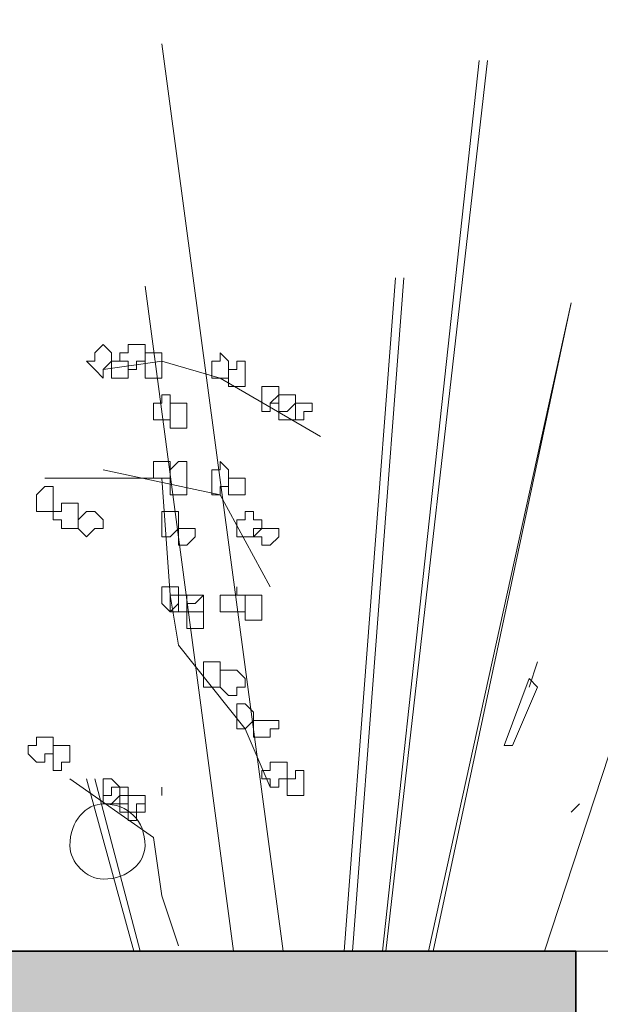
# Model space of a CAD drawing. Header units: millimetres. Extents: x 16698 to 93787, y -21104 to 39413.
# Tile 142 of 256: x 26263 to 26274, y 9752 to 9772. Entities that reach past the tile are written whole.
import ezdxf

# ---------------------------------------------------------------- set-up
doc = ezdxf.new("R2010")
doc.units = ezdxf.units.MM
doc.linetypes.add('HIDDEN', pattern=[9.525, 6.35, -3.175])
for name, color, linetype, lineweight in [('!MODUS_HATCH_ŚCIANA', 254, 'Continuous', 9), ('!MODUS_OPIS', 3, 'Continuous', 13), ('__MODUS_ŚCIANY', 2, 'Continuous', 35), ('_MODUS - zielen', 66, 'Continuous', 9), ('Widok', 1, 'Continuous', 15)]:
    doc.layers.add(name, color=color, linetype=linetype, lineweight=lineweight)

msp = doc.modelspace()

# ---------------------------------------------------------------- hatches: boundary and pattern name
at = {"layer": '!MODUS_HATCH_ŚCIANA', "ltscale": 2}
h = msp.add_hatch(color=256, dxfattribs=at)
h.dxf.hatch_style = 1
h.paths.add_polyline_path([(25800.60707, 9824.23322), (25809.60707, 9824.23322), (25809.60707, 9832.23322), (25737.56249, 9832.23322), (25737.56249, 9824.23322), (25769.10707, 9824.23322), (25769.10707, 9747.23322), (26273.60707, 9742.23322), (26273.60707, 9753.23322), (25800.60707, 9753.23322)], flags=17)

# ---------------------------------------------------------------- linework, layer by layer
at = {"layer": '!MODUS_OPIS', "linetype": 'HIDDEN', "ltscale": 2}
msp.add_lwpolyline([(25769.10707, 9753.23322), (26411.13392, 9753.23322)], dxfattribs=at)
at = {"layer": '__MODUS_ŚCIANY'}
msp.add_lwpolyline([(25769.10707, 9747.23322), (25769.10707, 9824.23322), (25737.56249, 9824.23322), (25737.56249, 9832.23322), (25809.60707, 9832.23322), (25809.60707, 9824.23322), (25800.60707, 9824.23322), (25800.60707, 9753.23322), (26273.60707, 9753.23322), (26273.60707, 9742.23322)], dxfattribs=at)
at = {"layer": '_MODUS - zielen', "transparency": 33554687}
for points in [[(26265.40579, 9771.20666), (26267.80921, 9753.23322)], [(26265.40579, 9771.20666), (26267.80921, 9753.23322)], [(26271.6934, 9770.87574), (26269.77792, 9753.23322)], [(26271.85886, 9770.87574), (26269.84257, 9753.23322)], [(26270.03876, 9766.57369), (26269.0197, 9753.23322)], [(26270.20423, 9766.57369), (26269.18516, 9753.23322)], [(26265.07486, 9766.40822), (26266.82538, 9753.23322)], [(26265.07486, 9766.40822), (26266.82538, 9753.23322)], [(26273.5135, 9766.0773), (26270.68962, 9753.23322)], [(26273.5135, 9766.0773), (26270.78071, 9753.23322)], [(26264.24754, 9764.75359), (26265.40579, 9764.91905), (26266.56403, 9764.58813), (26268.54959, 9763.42988)], [(26276.82277, 9764.91905), (26272.98563, 9753.23322)], [(26276.82277, 9764.91905), (26272.98563, 9753.23322)], [(26263.0893, 9762.60256), (26265.40579, 9762.60256), (26265.57125, 9760.28608), (26265.73671, 9759.2933), (26267.06042, 9757.63866), (26267.55681, 9756.48042)], [(26264.24754, 9762.76803), (26266.56403, 9762.27164), (26267.55681, 9760.45154)], [(26272.85164, 9758.96237), (26272.68618, 9758.46598), (26272.68618, 9758.46598)], [(26272.85164, 9758.46598), (26272.68618, 9758.63144), (26272.18979, 9757.30773), (26272.35525, 9757.30773)], [(26272.85164, 9758.46598), (26272.35525, 9757.30773), (26272.35525, 9757.30773)], [(26263.58569, 9756.64588), (26265.24032, 9755.48764), (26265.40579, 9754.32939), (26265.73671, 9753.33661)], [(26263.91662, 9756.64588), (26264.85103, 9753.23322)], [(26264.97587, 9753.23322), (26264.08208, 9756.64588)], [(26265.40579, 9756.31495), (26265.40579, 9756.48042), (26265.40579, 9756.48042)], [(26273.5135, 9755.98403), (26273.67896, 9756.14949), (26273.67896, 9756.14949)], [(26273.5135, 9755.98403), (26273.67896, 9756.14949), (26273.67896, 9756.14949)], [(26273.5135, 9755.98403), (26273.67896, 9756.14949), (26273.67896, 9756.14949)], [(26273.5135, 9755.98403), (26273.67896, 9756.14949), (26273.67896, 9756.14949)]]:
    msp.add_lwpolyline(points, dxfattribs=at)
for points in [[(26264.24754, 9765.24998), (26264.41301, 9765.08452), (26264.41301, 9764.91905), (26264.41301, 9764.91905), (26264.24754, 9764.75359), (26264.24754, 9764.75359), (26264.24754, 9764.58813), (26264.08208, 9764.75359), (26263.91662, 9764.91905), (26263.91662, 9764.91905), (26264.08208, 9764.91905), (26264.08208, 9765.08452)], [(26264.9094, 9765.24998), (26265.07486, 9765.24998), (26265.07486, 9765.08452), (26265.07486, 9764.91905), (26265.07486, 9764.91905), (26264.9094, 9764.91905), (26264.9094, 9764.75359), (26264.74393, 9764.75359), (26264.74393, 9764.75359), (26264.74393, 9764.91905), (26264.57847, 9764.91905), (26264.57847, 9764.91905), (26264.57847, 9765.08452), (26264.74393, 9765.08452), (26264.74393, 9765.24998), (26264.74393, 9765.24998)], [(26264.9094, 9765.24998), (26265.07486, 9765.24998), (26265.07486, 9765.08452), (26265.07486, 9764.91905), (26265.07486, 9764.91905), (26264.9094, 9764.91905), (26264.9094, 9764.75359), (26264.74393, 9764.75359), (26264.74393, 9764.75359), (26264.74393, 9764.91905), (26264.57847, 9764.91905), (26264.57847, 9764.91905), (26264.57847, 9765.08452), (26264.74393, 9765.08452), (26264.74393, 9765.24998), (26264.74393, 9765.24998)], [(26265.24032, 9765.08452), (26265.40579, 9765.08452), (26265.40579, 9764.91905), (26265.40579, 9764.91905), (26265.40579, 9764.75359), (26265.40579, 9764.58813), (26265.24032, 9764.58813), (26265.24032, 9764.58813), (26265.07486, 9764.58813), (26265.07486, 9764.58813), (26265.07486, 9764.58813), (26265.07486, 9764.75359), (26265.07486, 9764.91905), (26265.07486, 9764.91905), (26265.07486, 9764.91905), (26265.07486, 9765.08452)], [(26265.24032, 9765.08452), (26265.40579, 9765.08452), (26265.40579, 9764.91905), (26265.40579, 9764.91905), (26265.40579, 9764.75359), (26265.40579, 9764.58813), (26265.24032, 9764.58813), (26265.24032, 9764.58813), (26265.07486, 9764.58813), (26265.07486, 9764.58813), (26265.07486, 9764.58813), (26265.07486, 9764.75359), (26265.07486, 9764.91905), (26265.07486, 9764.91905), (26265.07486, 9764.91905), (26265.07486, 9765.08452)], [(26266.56403, 9765.08452), (26266.72949, 9764.91905), (26266.72949, 9764.91905), (26266.72949, 9764.75359), (26266.72949, 9764.58813), (26266.56403, 9764.58813), (26266.56403, 9764.58813), (26266.56403, 9764.58813), (26266.39857, 9764.58813), (26266.39857, 9764.75359), (26266.39857, 9764.91905), (26266.39857, 9764.91905), (26266.56403, 9764.91905)], [(26264.74393, 9764.91905), (26264.74393, 9764.91905), (26264.74393, 9764.91905), (26264.74393, 9764.75359), (26264.74393, 9764.75359), (26264.74393, 9764.58813), (26264.74393, 9764.58813), (26264.57847, 9764.58813), (26264.41301, 9764.58813), (26264.41301, 9764.58813), (26264.41301, 9764.58813), (26264.41301, 9764.75359), (26264.41301, 9764.91905), (26264.41301, 9764.91905), (26264.41301, 9764.91905), (26264.57847, 9764.91905)], [(26267.06042, 9764.91905), (26267.06042, 9764.75359), (26267.06042, 9764.58813), (26267.06042, 9764.58813), (26267.06042, 9764.58813), (26267.06042, 9764.42266), (26266.89496, 9764.42266), (26266.89496, 9764.42266), (26266.72949, 9764.42266), (26266.72949, 9764.58813), (26266.72949, 9764.58813), (26266.72949, 9764.75359), (26266.89496, 9764.75359), (26266.89496, 9764.91905), (26266.89496, 9764.91905)], [(26267.72227, 9764.42266), (26267.72227, 9764.2572), (26267.72227, 9764.2572), (26267.72227, 9764.2572), (26267.72227, 9764.09174), (26267.72227, 9764.09174), (26267.72227, 9764.09174), (26267.55681, 9764.09174), (26267.55681, 9763.92627), (26267.39135, 9763.92627), (26267.39135, 9764.09174), (26267.39135, 9764.09174), (26267.39135, 9764.09174), (26267.39135, 9764.2572), (26267.39135, 9764.2572), (26267.39135, 9764.2572), (26267.39135, 9764.42266), (26267.55681, 9764.42266)], [(26265.57125, 9764.2572), (26265.57125, 9764.09174), (26265.57125, 9764.09174), (26265.57125, 9763.92627), (26265.57125, 9763.92627), (26265.57125, 9763.76081), (26265.40579, 9763.76081), (26265.40579, 9763.76081), (26265.40579, 9763.76081), (26265.24032, 9763.76081), (26265.24032, 9763.92627), (26265.24032, 9764.09174), (26265.24032, 9764.09174), (26265.40579, 9764.09174), (26265.40579, 9764.2572)], [(26267.88774, 9764.2572), (26268.0532, 9764.2572), (26268.0532, 9764.2572), (26268.0532, 9764.09174), (26268.0532, 9764.09174), (26267.88774, 9763.92627), (26267.72227, 9763.92627), (26267.72227, 9763.92627), (26267.72227, 9764.09174), (26267.55681, 9764.09174), (26267.55681, 9764.09174), (26267.72227, 9764.2572), (26267.72227, 9764.2572), (26267.72227, 9764.2572)], [(26268.0532, 9764.2572), (26268.0532, 9764.2572), (26268.0532, 9764.09174), (26268.0532, 9764.09174), (26268.0532, 9763.92627), (26268.0532, 9763.76081), (26267.88774, 9763.76081), (26267.72227, 9763.76081), (26267.72227, 9763.92627), (26267.72227, 9763.92627), (26267.72227, 9764.09174), (26267.72227, 9764.09174), (26267.72227, 9764.09174), (26267.72227, 9764.2572), (26267.88774, 9764.2572)], [(26265.90218, 9764.09174), (26265.90218, 9763.92627), (26265.90218, 9763.76081), (26265.90218, 9763.76081), (26265.90218, 9763.59535), (26265.73671, 9763.59535), (26265.57125, 9763.59535), (26265.57125, 9763.76081), (26265.57125, 9763.76081), (26265.57125, 9763.92627), (26265.57125, 9764.09174), (26265.73671, 9764.09174)], [(26268.21867, 9764.09174), (26268.21867, 9764.09174), (26268.38413, 9764.09174), (26268.38413, 9763.92627), (26268.21867, 9763.92627), (26268.21867, 9763.76081), (26268.21867, 9763.76081), (26268.0532, 9763.76081), (26268.0532, 9763.76081), (26268.0532, 9763.76081), (26268.0532, 9763.92627), (26268.0532, 9764.09174), (26268.0532, 9764.09174), (26268.0532, 9764.09174)], [(26265.57125, 9762.93349), (26265.57125, 9762.93349), (26265.57125, 9762.93349), (26265.57125, 9762.76803), (26265.57125, 9762.60256), (26265.57125, 9762.60256), (26265.57125, 9762.60256), (26265.40579, 9762.60256), (26265.40579, 9762.60256), (26265.24032, 9762.60256), (26265.24032, 9762.60256), (26265.24032, 9762.76803), (26265.24032, 9762.93349), (26265.40579, 9762.93349), (26265.40579, 9762.93349), (26265.40579, 9762.93349)], [(26265.90218, 9762.93349), (26265.90218, 9762.76803), (26265.90218, 9762.60256), (26265.90218, 9762.60256), (26265.90218, 9762.4371), (26265.90218, 9762.4371), (26265.90218, 9762.27164), (26265.73671, 9762.27164), (26265.57125, 9762.27164), (26265.57125, 9762.4371), (26265.57125, 9762.60256), (26265.57125, 9762.60256), (26265.57125, 9762.60256), (26265.57125, 9762.76803), (26265.73671, 9762.93349)], [(26266.56403, 9762.93349), (26266.72949, 9762.76803), (26266.72949, 9762.60256), (26266.72949, 9762.60256), (26266.72949, 9762.4371), (26266.56403, 9762.4371), (26266.56403, 9762.27164), (26266.56403, 9762.27164), (26266.39857, 9762.27164), (26266.39857, 9762.4371), (26266.39857, 9762.60256), (26266.39857, 9762.60256), (26266.39857, 9762.76803), (26266.56403, 9762.76803)], [(26267.06042, 9762.60256), (26267.06042, 9762.60256), (26267.06042, 9762.60256), (26267.06042, 9762.4371), (26267.06042, 9762.27164), (26267.06042, 9762.27164), (26267.06042, 9762.27164), (26266.89496, 9762.27164), (26266.89496, 9762.27164), (26266.72949, 9762.27164), (26266.72949, 9762.27164), (26266.72949, 9762.4371), (26266.72949, 9762.60256), (26266.89496, 9762.60256), (26266.89496, 9762.60256), (26266.89496, 9762.60256)], [(26263.25476, 9762.4371), (26263.25476, 9762.27164), (26263.25476, 9762.27164), (26263.25476, 9762.10617), (26263.25476, 9762.10617), (26263.25476, 9761.94071), (26263.0893, 9761.94071), (26262.92383, 9761.94071), (26262.92383, 9761.94071), (26262.92383, 9761.94071), (26262.92383, 9762.10617), (26262.92383, 9762.27164), (26262.92383, 9762.27164), (26262.92383, 9762.27164), (26263.0893, 9762.4371)], [(26263.58569, 9762.10617), (26263.75115, 9762.10617), (26263.75115, 9761.94071), (26263.75115, 9761.94071), (26263.75115, 9761.77525), (26263.75115, 9761.60978), (26263.58569, 9761.60978), (26263.58569, 9761.60978), (26263.42023, 9761.60978), (26263.42023, 9761.77525), (26263.25476, 9761.77525), (26263.25476, 9761.94071), (26263.42023, 9761.94071), (26263.42023, 9761.94071), (26263.42023, 9762.10617)], [(26264.08208, 9761.94071), (26264.24754, 9761.77525), (26264.24754, 9761.60978), (26264.08208, 9761.60978), (26264.08208, 9761.60978), (26263.91662, 9761.44432), (26263.91662, 9761.44432), (26263.75115, 9761.60978), (26263.75115, 9761.60978), (26263.75115, 9761.77525), (26263.91662, 9761.94071), (26263.91662, 9761.94071), (26263.91662, 9761.94071)], [(26265.57125, 9761.94071), (26265.73671, 9761.94071), (26265.73671, 9761.77525), (26265.73671, 9761.60978), (26265.73671, 9761.60978), (26265.57125, 9761.44432), (26265.57125, 9761.44432), (26265.40579, 9761.44432), (26265.40579, 9761.60978), (26265.40579, 9761.60978), (26265.40579, 9761.77525), (26265.40579, 9761.77525), (26265.40579, 9761.94071)], [(26267.22588, 9761.94071), (26267.22588, 9761.77525), (26267.39135, 9761.77525), (26267.39135, 9761.60978), (26267.39135, 9761.60978), (26267.22588, 9761.60978), (26267.22588, 9761.44432), (26267.06042, 9761.44432), (26267.06042, 9761.44432), (26267.06042, 9761.44432), (26267.06042, 9761.44432), (26266.89496, 9761.44432), (26266.89496, 9761.60978), (26266.89496, 9761.60978), (26266.89496, 9761.77525), (26267.06042, 9761.77525), (26267.06042, 9761.94071), (26267.06042, 9761.94071)], [(26265.90218, 9761.60978), (26266.06764, 9761.60978), (26266.06764, 9761.60978), (26266.06764, 9761.44432), (26266.06764, 9761.44432), (26265.90218, 9761.27886), (26265.90218, 9761.27886), (26265.73671, 9761.27886), (26265.73671, 9761.44432), (26265.73671, 9761.44432), (26265.73671, 9761.60978), (26265.73671, 9761.60978)], [(26267.55681, 9761.60978), (26267.72227, 9761.60978), (26267.72227, 9761.60978), (26267.72227, 9761.44432), (26267.72227, 9761.44432), (26267.55681, 9761.27886), (26267.39135, 9761.27886), (26267.39135, 9761.27886), (26267.39135, 9761.44432), (26267.22588, 9761.44432), (26267.22588, 9761.44432), (26267.39135, 9761.60978), (26267.39135, 9761.60978), (26267.39135, 9761.60978)], [(26265.73671, 9760.45154), (26265.73671, 9760.45154), (26265.73671, 9760.28608), (26265.90218, 9760.28608), (26265.73671, 9760.28608), (26265.73671, 9760.12061), (26265.57125, 9759.95515), (26265.57125, 9759.95515), (26265.40579, 9760.12061), (26265.40579, 9760.28608), (26265.40579, 9760.28608), (26265.40579, 9760.45154), (26265.57125, 9760.45154), (26265.57125, 9760.45154), (26265.57125, 9760.45154)], [(26266.89496, 9760.28608), (26267.06042, 9760.28608), (26267.06042, 9760.28608), (26267.06042, 9760.12061), (26267.06042, 9759.95515), (26266.89496, 9759.95515), (26266.89496, 9759.95515), (26266.89496, 9759.95515), (26266.72949, 9759.95515), (26266.72949, 9759.95515), (26266.56403, 9759.95515), (26266.56403, 9760.12061), (26266.56403, 9760.28608), (26266.72949, 9760.28608), (26266.72949, 9760.28608), (26266.89496, 9760.28608), (26266.89496, 9760.45154), (26266.89496, 9760.45154)], [(26265.90218, 9760.28608), (26265.90218, 9760.28608), (26265.90218, 9760.12061), (26265.90218, 9759.95515), (26265.90218, 9759.95515), (26265.90218, 9759.95515), (26265.73671, 9759.95515), (26265.57125, 9759.95515), (26265.57125, 9759.95515), (26265.57125, 9759.95515), (26265.57125, 9760.12061), (26265.57125, 9760.28608), (26265.57125, 9760.28608), (26265.57125, 9760.28608), (26265.73671, 9760.28608)], [(26265.90218, 9760.28608), (26265.90218, 9760.28608), (26265.90218, 9760.12061), (26265.90218, 9759.95515), (26265.90218, 9759.95515), (26265.90218, 9759.95515), (26265.73671, 9759.95515), (26265.57125, 9759.95515), (26265.57125, 9759.95515), (26265.57125, 9759.95515), (26265.57125, 9760.12061), (26265.57125, 9760.28608), (26265.57125, 9760.28608), (26265.57125, 9760.28608), (26265.73671, 9760.28608)], [(26266.06764, 9760.28608), (26266.2331, 9760.28608), (26266.2331, 9760.28608), (26266.2331, 9760.12061), (26266.2331, 9759.95515), (26266.06764, 9759.95515), (26265.90218, 9759.95515), (26265.90218, 9759.95515), (26265.73671, 9759.95515), (26265.73671, 9760.12061), (26265.73671, 9760.28608), (26265.90218, 9760.28608), (26265.90218, 9760.28608), (26265.90218, 9760.28608)], [(26266.2331, 9760.12061), (26266.2331, 9760.12061), (26266.2331, 9759.95515), (26266.2331, 9759.95515), (26266.2331, 9759.78969), (26266.2331, 9759.78969), (26266.2331, 9759.62422), (26266.06764, 9759.62422), (26265.90218, 9759.62422), (26265.90218, 9759.78969), (26265.90218, 9759.78969), (26265.90218, 9759.95515), (26265.90218, 9759.95515), (26265.90218, 9759.95515), (26265.90218, 9760.12061), (26266.06764, 9760.12061), (26266.2331, 9760.28608)], [(26266.2331, 9760.12061), (26266.2331, 9760.12061), (26266.2331, 9759.95515), (26266.2331, 9759.95515), (26266.2331, 9759.78969), (26266.2331, 9759.78969), (26266.2331, 9759.62422), (26266.06764, 9759.62422), (26265.90218, 9759.62422), (26265.90218, 9759.78969), (26265.90218, 9759.78969), (26265.90218, 9759.95515), (26265.90218, 9759.95515), (26265.90218, 9759.95515), (26265.90218, 9760.12061), (26266.06764, 9760.12061), (26266.2331, 9760.28608)], [(26267.39135, 9760.28608), (26267.39135, 9760.12061), (26267.39135, 9759.95515), (26267.39135, 9759.95515), (26267.39135, 9759.78969), (26267.22588, 9759.78969), (26267.06042, 9759.78969), (26267.06042, 9759.78969), (26267.06042, 9759.95515), (26267.06042, 9759.95515), (26267.06042, 9760.12061), (26267.06042, 9760.28608), (26267.22588, 9760.28608)], [(26266.56403, 9758.96237), (26266.56403, 9758.96237), (26266.56403, 9758.79691), (26266.56403, 9758.79691), (26266.56403, 9758.63144), (26266.56403, 9758.46598), (26266.39857, 9758.46598), (26266.2331, 9758.46598), (26266.2331, 9758.63144), (26266.2331, 9758.63144), (26266.2331, 9758.79691), (26266.2331, 9758.79691), (26266.2331, 9758.79691), (26266.2331, 9758.96237), (26266.39857, 9758.96237)], [(26266.89496, 9758.79691), (26267.06042, 9758.63144), (26267.06042, 9758.46598), (26266.89496, 9758.46598), (26266.89496, 9758.46598), (26266.89496, 9758.30051), (26266.72949, 9758.30051), (26266.56403, 9758.46598), (26266.56403, 9758.46598), (26266.56403, 9758.63144), (26266.56403, 9758.79691), (26266.72949, 9758.79691)], [(26267.06042, 9758.13505), (26267.22588, 9757.96959), (26267.22588, 9757.80412), (26267.22588, 9757.80412), (26267.06042, 9757.63866), (26267.06042, 9757.63866), (26266.89496, 9757.63866), (26266.89496, 9757.80412), (26266.89496, 9757.80412), (26266.89496, 9757.96959), (26266.89496, 9758.13505)], [(26267.55681, 9757.80412), (26267.55681, 9757.80412), (26267.72227, 9757.80412), (26267.72227, 9757.63866), (26267.55681, 9757.63866), (26267.55681, 9757.63866), (26267.55681, 9757.4732), (26267.39135, 9757.4732), (26267.39135, 9757.4732), (26267.22588, 9757.4732), (26267.22588, 9757.63866), (26267.22588, 9757.63866), (26267.22588, 9757.80412), (26267.22588, 9757.80412), (26267.39135, 9757.80412), (26267.39135, 9757.80412)], [(26263.0893, 9757.4732), (26263.25476, 9757.4732), (26263.25476, 9757.30773), (26263.25476, 9757.30773), (26263.25476, 9757.14227), (26263.0893, 9757.14227), (26263.0893, 9756.97681), (26262.92383, 9756.97681), (26262.92383, 9756.97681), (26262.75837, 9757.14227), (26262.75837, 9757.30773), (26262.75837, 9757.30773), (26262.92383, 9757.30773), (26262.92383, 9757.4732), (26262.92383, 9757.4732)], [(26263.42023, 9757.30773), (26263.58569, 9757.30773), (26263.58569, 9757.14227), (26263.58569, 9756.97681), (26263.58569, 9756.97681), (26263.42023, 9756.97681), (26263.42023, 9756.81134), (26263.25476, 9756.81134), (26263.25476, 9756.81134), (26263.25476, 9756.97681), (26263.25476, 9756.97681), (26263.25476, 9757.14227), (26263.25476, 9757.30773), (26263.25476, 9757.30773)], [(26267.72227, 9756.97681), (26267.88774, 9756.97681), (26267.88774, 9756.81134), (26267.88774, 9756.64588), (26267.88774, 9756.64588), (26267.72227, 9756.64588), (26267.72227, 9756.48042), (26267.72227, 9756.48042), (26267.55681, 9756.48042), (26267.55681, 9756.64588), (26267.39135, 9756.64588), (26267.39135, 9756.64588), (26267.39135, 9756.81134), (26267.55681, 9756.81134), (26267.55681, 9756.97681)], [(26268.0532, 9756.81134), (26268.21867, 9756.81134), (26268.21867, 9756.64588), (26268.21867, 9756.64588), (26268.21867, 9756.48042), (26268.21867, 9756.31495), (26268.0532, 9756.31495), (26268.0532, 9756.31495), (26268.0532, 9756.31495), (26268.0532, 9756.31495), (26267.88774, 9756.31495), (26267.88774, 9756.48042), (26267.88774, 9756.64588), (26267.88774, 9756.64588), (26268.0532, 9756.64588)], [(26264.41301, 9756.64588), (26264.57847, 9756.48042), (26264.57847, 9756.31495), (26264.57847, 9756.31495), (26264.41301, 9756.14949), (26264.41301, 9756.14949), (26264.24754, 9756.14949), (26264.24754, 9756.31495), (26264.24754, 9756.31495), (26264.24754, 9756.48042), (26264.24754, 9756.64588)], [(26264.57847, 9756.48042), (26264.74393, 9756.48042), (26264.74393, 9756.31495), (26264.74393, 9756.31495), (26264.74393, 9756.14949), (26264.57847, 9756.14949), (26264.57847, 9756.14949), (26264.41301, 9756.14949), (26264.41301, 9756.14949), (26264.41301, 9756.14949), (26264.24754, 9756.14949), (26264.24754, 9756.31495), (26264.24754, 9756.31495), (26264.41301, 9756.31495), (26264.41301, 9756.48042), (26264.41301, 9756.48042)], [(26264.9094, 9756.31495), (26264.9094, 9756.31495), (26265.07486, 9756.31495), (26265.07486, 9756.14949), (26264.9094, 9756.14949), (26264.9094, 9756.14949), (26264.9094, 9755.98403), (26264.74393, 9755.98403), (26264.74393, 9755.98403), (26264.57847, 9755.98403), (26264.57847, 9756.14949), (26264.57847, 9756.14949), (26264.57847, 9756.31495), (26264.57847, 9756.31495), (26264.74393, 9756.31495), (26264.74393, 9756.31495)], [(26264.9094, 9756.31495), (26265.07486, 9756.31495), (26265.07486, 9756.14949), (26265.07486, 9756.14949), (26265.07486, 9755.98403), (26264.9094, 9755.98403), (26264.9094, 9755.81856), (26264.74393, 9755.81856), (26264.74393, 9755.98403), (26264.74393, 9756.14949), (26264.74393, 9756.14949), (26264.74393, 9756.31495), (26264.74393, 9756.31495), (26264.74393, 9756.31495)]]:
    msp.add_lwpolyline(points, close=True, dxfattribs=at)
msp.add_open_spline([(26263.58569, 9755.32217), (26263.58569, 9755.81856), (26263.91662, 9756.14949), (26264.24754, 9756.14949), (26264.24754, 9756.14949), (26264.74393, 9756.14949), (26265.07486, 9755.81856), (26265.07486, 9755.32217), (26265.07486, 9755.32217), (26265.07486, 9754.99125), (26264.74393, 9754.66032), (26264.24754, 9754.66032), (26264.24754, 9754.66032), (26263.91662, 9754.66032), (26263.58569, 9754.99125), (26263.58569, 9755.32217)], degree=3, knots=[0, 0, 0, 0, 0.0625, 0.0625, 0.0625, 0.062501, 0.125, 0.125, 0.125, 0.125001, 0.1875, 0.1875, 0.1875, 0.187501, 1, 1, 1, 1], dxfattribs=at)
at = {"layer": 'Widok', "ltscale": 2}
msp.add_lwpolyline([(26273.60707, 9742.23322), (26273.60707, 9753.23322), (26190.60707, 9753.23322)], dxfattribs=at)

doc.saveas('drawing.dxf')
